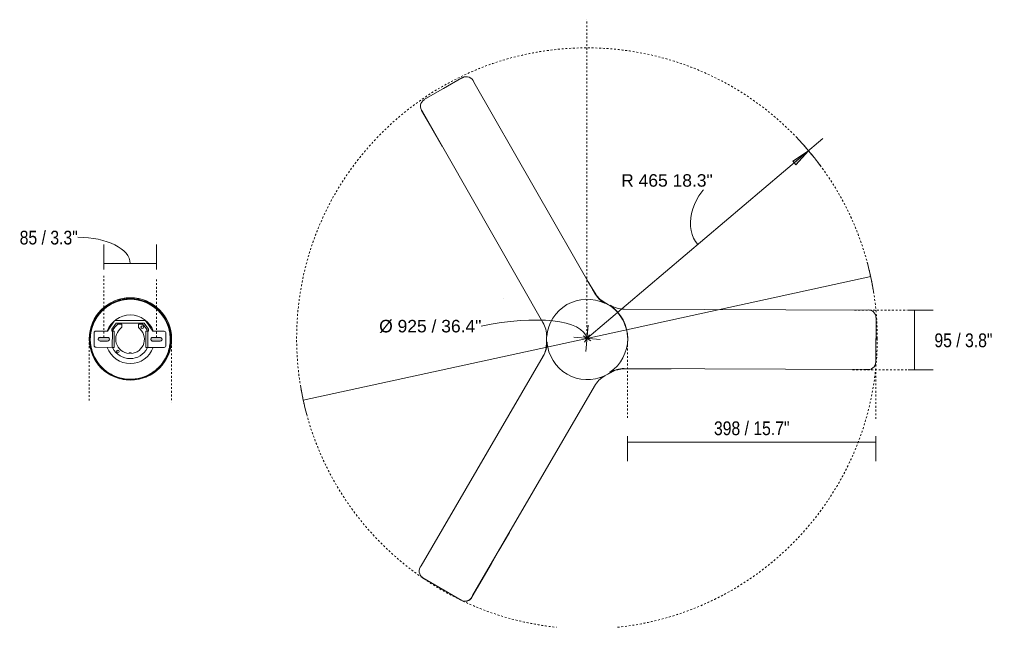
# Model space of a CAD drawing. Header units: millimetres. Extents: x 5811 to 10627, y -754 to 7105.
# Tile 7 of 7: x 9050 to 10627, y 6133 to 7105. Entities that reach past the tile are written whole.
import ezdxf

# ---------------------------------------------------------------- set-up
doc = ezdxf.new("R2010")
doc.units = ezdxf.units.MM
doc.linetypes.add('Dash', pattern=[6, 3, -3])
doc.linetypes.add('Punto', pattern=[4.7625, 0, -4.7625])
for name, color, linetype, lineweight in [('Aparatos eléctricos', 7, 'Continuous', 9), ('Cotas', 7, 'Continuous', 9), ('Cotas-10', 7, 'Continuous', 9), ('Elementos de detalle', 7, 'Continuous', 9), ('Lighthing Fixture Detail Wide Black', 7, 'Continuous', 20)]:
    doc.layers.add(name, color=color, linetype=linetype, lineweight=lineweight)
doc.layers.add('Lighthing Fixture Dim Grey Dash', color=7, linetype='Dash', lineweight=9, true_color=0xd2d2d2)
doc.layers.add('Ligthing Fixture ADD', color=7, linetype='Punto', lineweight=9, true_color=0xffffff)
doc.styles.add('Arial', font='arial.ttf', dxfattribs={"height": 20})
doc.styles.add('Arial Narrow', font='ARIALN.TTF', dxfattribs={"height": 22})
doc.dimstyles.new('Diameter_-_3mm_Arial', dxfattribs={"dimscale": 304.8, "dimtxt": 20.405188, "dimasz": 0, "dimexe": 0.07874, "dimexo": 0, "dimgap": 0.049213, "dimtad": 3, "dimjust": 3, "dimtih": 1, "dimtoh": 1, "dimdec": 0, "dimzin": 0, "dimdsep": 46, "dimtxsty": 'Arial', "dimblk1": 'NONE', "dimblk2": 'NONE', "dimsah": 1, "dimcen": 0.09, "dimadec": 0, "dimazin": 0, "dimtfac": 1, "dimtdec": 4, "dimtix": 1, "dimtmove": 0, "dimatfit": 2, "dimfxl": 1, "dimtvp": 1, "dimtolj": 1, "dimtzin": 0, "dimarcsym": 2})
doc.dimstyles.new('FARO_-_2_2mm_Arial_Narrow_mm_Inch_Horiz', dxfattribs={"dimscale": 304.8, "dimtxt": 22.515481, "dimasz": 0, "dimexe": 0.098425, "dimexo": 0.0625, "dimgap": 0.016404, "dimtad": 3, "dimtih": 1, "dimtoh": 1, "dimdec": 0, "dimzin": 0, "dimdsep": 46, "dimtxsty": 'Arial Narrow', "dimblk1": 'NONE', "dimblk2": 'NONE', "dimsah": 1, "dimcen": 0.09, "dimadec": 0, "dimazin": 0, "dimtfac": 1, "dimtdec": 4, "dimtix": 1, "dimtmove": 0, "dimatfit": 3, "dimfxl": 0.032808, "dimfxlon": 1, "dimtvp": 1, "dimtolj": 1, "dimtzin": 0, "dimarcsym": 2})
doc.dimstyles.new('FARO_-_2_2mm_Arial_Narrow_mm_Inch_Horiz_1', dxfattribs={"dimscale": 304.8, "dimtxt": 22.515481, "dimasz": 0, "dimexe": 0.098425, "dimexo": 0.0625, "dimgap": 0.016404, "dimtad": 3, "dimtih": 1, "dimtoh": 1, "dimdec": 0, "dimzin": 0, "dimdsep": 46, "dimtxsty": 'Arial Narrow', "dimblk1": 'NONE', "dimblk2": 'NONE', "dimsah": 1, "dimcen": 0.09, "dimadec": 0, "dimazin": 0, "dimtfac": 1, "dimtdec": 4, "dimtix": 1, "dimtmove": 2, "dimatfit": 3, "dimfxl": 0.032808, "dimfxlon": 1, "dimtvp": 1, "dimtolj": 1, "dimtzin": 0, "dimarcsym": 2})
doc.dimstyles.new('FARO_-_2_2mm_Arial_Narrow_mm_Inch_Right', dxfattribs={"dimscale": 304.8, "dimtxt": 22.515481, "dimasz": 0, "dimexe": 0.098425, "dimexo": 0.0625, "dimgap": 0.016404, "dimtad": 1, "dimdec": 0, "dimzin": 0, "dimdsep": 46, "dimtxsty": 'Arial Narrow', "dimblk1": 'NONE', "dimblk2": 'NONE', "dimsah": 1, "dimcen": 0.09, "dimadec": 0, "dimazin": 0, "dimtfac": 1, "dimtdec": 4, "dimtix": 1, "dimtmove": 1, "dimatfit": 3, "dimfxl": 0.032808, "dimfxlon": 1, "dimtvp": 1, "dimtolj": 1, "dimtzin": 0, "dimarcsym": 2})
doc.dimstyles.new('Radial_-_3mm_Arial', dxfattribs={"dimscale": 304.8, "dimtxt": 20.405188, "dimasz": 0.098425, "dimexe": 0.098425, "dimexo": 0, "dimgap": 0.057415, "dimtad": 3, "dimjust": 3, "dimtih": 1, "dimtoh": 1, "dimdec": 0, "dimzin": 0, "dimdsep": 46, "dimtxsty": 'Arial', "dimsah": 1, "dimcen": 0.09, "dimdle": 0.098425, "dimadec": 0, "dimazin": 0, "dimtfac": 1, "dimtdec": 4, "dimtix": 1, "dimtmove": 0, "dimatfit": 2, "dimfxl": 1, "dimtvp": 1, "dimtfill": 1, "dimtolj": 1, "dimtzin": 0, "dimarcsym": 2})

# ---------------------------------------------------------------- blocks, each defined once
blk = doc.blocks.new('34284WP - 34284WP KLIM S Black_light oak wood fan DC SMART-642360-Planta_PDF Fixing Holes')
at = {"color": 7, "lineweight": 9, "true_color": 0xeeeeee}
for p, q in [((14.9, 63.1), (14.2, 63.8)), ((38.5, 53.1), (34.3, 55.1)), ((-65.2, 8.7), (-64.8, 3.4)), ((-62, -19), (-62.5, -20.7)), ((47.3, -44.4), (49.6, -43.8)), ((23.5, -62.1), (30.7, -57.2))]:
    blk.add_line(p, q, dxfattribs=at)
for points in [[(-17, 63.2), (-16.5, 63.1), (-16, 63), (-15.5, 63)], [(-11.2, 63.8), (-10.8, 64), (-10.4, 64.3), (-10, 64.6)], [(-51.1, 40.9), (-50.6, 41.1), (-50.1, 41.3), (-49.6, 41.6)], [(-46.5, 45.2), (-46.3, 45.6), (-46.2, 46.1), (-46.1, 46.5)], [(48.6, 44), (48.1, 44.1), (47.7, 44.3), (47.3, 44.4)], [(-62.3, 20.2), (-62.2, 19.8), (-62.1, 19.4), (-62, 19.1)], [(62.3, 18.3), (62.7, 17.6), (63.3, 16.9), (63.9, 16.4)], [(-61.5, -22.6), (-61.4, -22.2), (-61.3, -21.9), (-61.2, -21.6)], [(64.1, -16.2), (63.4, -16.8), (62.7, -17.5), (62.2, -18.3)], [(-45.8, -47.7), (-45.9, -46.9), (-46.1, -46), (-46.5, -45.2)]]:
    blk.add_open_spline(points, degree=3, dxfattribs=at)
for points, knots in [([(28.8, 58.1), (28.6, 58.2), (27.8, 58.7), (26.7, 59.4), (25.6, 60.1), (25, 60.5), (24.7, 60.7), (24.5, 60.8)], [-0.93820063, -0.93820063, -0.93820063, -0.93820063, -0.92857143, -0.89285714, -0.875, -0.86607143, -0.85714286, -0.85714286, -0.85714286, -0.85714286]), ([(40.3, 51.8), (39.9, 52), (38, 52.9), (36.1, 53.9), (34.6, 54.8)], [0.91228424, 0.91228424, 0.91228424, 0.91228424, 0.925, 0.97950815, 0.97950815, 0.97950815, 0.97950815]), ([(50.2, 42.1), (50, 42.2), (49.6, 42.2), (49.2, 42.3), (48.9, 42.4)], [0.900756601, 0.900756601, 0.900756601, 0.900756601, 0.902777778, 0.906788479, 0.906788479, 0.906788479, 0.906788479]), ([(-61.5, 22.5), (-61.4, 22.3), (-61.3, 21.9), (-61.1, 21.5), (-61.1, 21.4)], [0.899585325, 0.899585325, 0.899585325, 0.899585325, 0.902777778, 0.90508777, 0.90508777, 0.90508777, 0.90508777]), ([(61.2, 24.2), (61.2, 24.1), (61, 23.3), (61, 22.4), (61.1, 21.7)], [-0.56651956, -0.56651956, -0.56651956, -0.56651956, -0.55555556, -0.46978545, -0.46978545, -0.46978545, -0.46978545]), ([(-64.9, 9.8), (-64.9, 9.1), (-64.7, 7.3), (-64.6, 5.4), (-64.6, 4.3)], [0.90197203, 0.90197203, 0.90197203, 0.90197203, 0.925, 0.96029175, 0.96029175, 0.96029175, 0.96029175]), ([(-64.6, -6.6), (-64.6, -6.7), (-64.6, -7.3), (-64.6, -8), (-64.7, -8.7), (-64.7, -9.3), (-64.8, -9.8), (-64.8, -10.4), (-64.9, -10.8), (-64.9, -11)], [-0.9005409, -0.9005409, -0.9005409, -0.9005409, -0.89285714, -0.875, -0.86607143, -0.85714286, -0.84821429, -0.83928571, -0.82886267, -0.82886267, -0.82886267, -0.82886267]), ([(61.1, -21.7), (61, -22.5), (61.1, -23.5), (61.3, -24.5), (61.4, -24.7)], [-0.5308309, -0.5308309, -0.5308309, -0.5308309, -0.4444444, -0.4097526, -0.4097526, -0.4097526, -0.4097526]), ([(-49.6, -41.6), (-50.1, -41.3), (-50.9, -40.9), (-51.8, -40.7), (-52.2, -40.6)], [-0.5099953, -0.5099953, -0.5099953, -0.5099953, -0.4444444, -0.3983188, -0.3983188, -0.3983188, -0.3983188]), ([(50.9, -42), (50.4, -42.1), (49.5, -42.3), (48.7, -42.5), (48.3, -42.5)], [0.875, 0.875, 0.875, 0.875, 0.88333333, 0.8904701, 0.8904701, 0.8904701, 0.8904701]), ([(-15.5, -63), (-16.2, -63), (-17.2, -63.2), (-18.1, -63.6), (-18.3, -63.7)], [-0.3076324, -0.3076324, -0.3076324, -0.3076324, -0.2222222, -0.191269, -0.191269, -0.191269, -0.191269]), ([(24, -61.4), (24.6, -60.9), (26.7, -59.5), (28.8, -58.2), (30.3, -57.3)], [0.9, 0.9, 0.9, 0.9, 0.925, 0.9785816, 0.9785816, 0.9785816, 0.9785816]), ([(35.9, -54), (36.2, -53.9), (37, -53.4), (38.3, -52.7), (39.4, -52.1), (40.1, -51.8), (40.6, -51.5), (41.1, -51.3), (41.8, -51), (42.4, -50.7), (42.9, -50.5), (43.1, -50.4)], [-0.9422237, -0.9422237, -0.9422237, -0.9422237, -0.9285714, -0.8928571, -0.875, -0.8660714, -0.8571429, -0.8482143, -0.8392857, -0.8214286, -0.8133837, -0.8133837, -0.8133837, -0.8133837]), ([(-8.7, -65.8), (-9, -65.4), (-9.8, -64.7), (-10.7, -64.1), (-11.3, -63.8)], [-0.6106859, -0.6106859, -0.6106859, -0.6106859, -0.5555556, -0.481184, -0.481184, -0.481184, -0.481184]), ([(10.6, -65.5), (11, -65), (11.6, -64.4), (12.2, -63.7), (12.4, -63.5)], [0.89444849, 0.89444849, 0.89444849, 0.89444849, 0.90277778, 0.90627392, 0.90627392, 0.90627392, 0.90627392]), ([(13.1, -65), (13.3, -64.8), (13.8, -64.2), (14.5, -63.6), (14.9, -63.1)], [0.8693557, 0.8693557, 0.8693557, 0.8693557, 0.875, 0.88943761, 0.88943761, 0.88943761, 0.88943761])]:
    blk.add_open_spline(points, degree=3, knots=knots, dxfattribs=at)
at = {"layer": 'Aparatos eléctricos', "color": 253, "true_color": 0xaaaaaa}
for p, q in [((-1.8, 21.5), (-1.8, 22.9)), ((1.2, 21.5), (-1.8, 21.5)), ((1.2, 23), (1.2, 21.5)), ((-57.8, -10.1), (-57.8, 9.9)), ((-54.8, 12.9), (-28.8, 13)), ((-28.8, 13), (-28.7, -13)), ((-25.7, 13), (-28.8, 13)), ((-27.8, 13), (-27.8, 14.3)), ((-25.7, -13), (-25.7, 13)), ((28.2, 13), (25.2, 13)), ((25.2, 13), (25.2, -13)), ((27.2, 14.3), (27.2, 13)), ((28.2, 13), (54.2, 13.1)), ((28.3, -13), (28.2, 13)), ((57.2, 10.1), (57.2, -9.9)), ((-36.7, -13), (-54.7, -13.1)), ((-48.4, -3.1), (-36.4, -3)), ((-25.7, -28.8), (-36.7, -13)), ((-28.7, -13), (-29.7, -13)), ((-29.7, -13), (-29.7, -16)), ((-28.7, -13), (-25.7, -13)), ((-27.7, -14.3), (-27.7, -13)), ((25.2, -13), (28.3, -13)), ((36.2, -13), (25.4, -28.5)), ((27.3, -13), (27.3, -14.3)), ((29.3, -13), (28.3, -13)), ((29.3, -16), (29.3, -13)), ((35.9, -3), (47.9, -2.9)), ((54.3, -12.9), (36.2, -13)), ((-29.7, -16), (-22.7, -26)), ((22.9, -30), (-23.2, -30)), ((-22.7, -26), (22.3, -26)), ((-13.7, -24), (-19.9, -24)), ((-13.7, -18.6), (-13.7, -24)), ((13.3, -24), (13.3, -18.6)), ((19.4, -24), (13.3, -24)), ((22.3, -26), (29.3, -16))]:
    blk.add_line(p, q, dxfattribs=at)
at = {"layer": 'Aparatos eléctricos', "color": 253, "true_color": 0xaaaaaa, "flags": 128}
for points in [[(0, -64), (-2.6, -63.9), (-5.1, -63.8), (-7.7, -63.5), (-10.2, -63.2), (-12.7, -62.7), (-15.2, -62.2), (-17.7, -61.5), (-20.1, -60.8), (-22.5, -59.9), (-24.9, -58.9), (-27.3, -57.9), (-29.6, -56.8), (-31.8, -55.5), (-34, -54.2), (-36.1, -52.8), (-38.2, -51.3), (-40.2, -49.8), (-42.2, -48.1), (-44.1, -46.4), (-45.9, -44.6), (-47.7, -42.7), (-49.3, -40.8), (-50.9, -38.8), (-52.4, -36.7), (-53.9, -34.6), (-55.2, -32.4), (-56.4, -30.2), (-57.6, -27.9), (-58.7, -25.6), (-59.7, -23.2), (-60.5, -20.8), (-61.3, -18.3), (-62, -15.9), (-62.6, -13.4), (-63.1, -10.9), (-63.5, -8.3), (-63.7, -5.8), (-63.9, -3.2), (-64, -0.7), (-64, 1.9), (-63.8, 4.4), (-63.6, 7), (-63.3, 9.5), (-62.9, 12), (-62.3, 14.5), (-61.7, 17), (-61, 19.5), (-60.1, 21.9), (-59.2, 24.3), (-58.2, 26.6), (-57.1, 28.9), (-55.9, 31.2), (-54.6, 33.4), (-53.2, 35.6), (-51.7, 37.7), (-50.2, 39.7), (-48.6, 41.7), (-46.9, 43.6), (-45.1, 45.4), (-43.2, 47.2), (-41.3, 48.9), (-39.3, 50.5), (-37.3, 52), (-35.2, 53.5), (-33, 54.8), (-30.8, 56.1), (-28.5, 57.3), (-26.2, 58.4), (-23.8, 59.4), (-21.4, 60.3), (-19, 61.1), (-16.6, 61.8), (-14.1, 62.4), (-11.6, 62.9), (-9, 63.4), (-6.5, 63.7), (-3.9, 63.9), (-1.4, 64), (0, 64)], [(0, 64), (2.6, 63.9), (5.1, 63.8), (7.7, 63.5), (10.2, 63.2), (12.7, 62.7), (15.2, 62.2), (17.7, 61.5), (20.1, 60.8), (22.5, 59.9), (24.9, 58.9), (27.3, 57.9), (29.6, 56.8), (31.8, 55.5), (34, 54.2), (36.1, 52.8), (38.2, 51.3), (40.2, 49.8), (42.2, 48.1), (44.1, 46.4), (45.9, 44.6), (47.7, 42.7), (49.3, 40.8), (50.9, 38.8), (52.4, 36.7), (53.9, 34.6), (55.2, 32.4), (56.4, 30.2), (57.6, 27.9), (58.7, 25.6), (59.7, 23.2), (60.5, 20.8), (61.3, 18.3), (62, 15.9), (62.6, 13.4), (63.1, 10.9), (63.5, 8.3), (63.7, 5.8), (63.9, 3.2), (64, 0.7), (64, -1.9), (63.8, -4.4), (63.6, -7), (63.3, -9.5), (62.9, -12), (62.3, -14.5), (61.7, -17), (61, -19.5), (60.1, -21.9), (59.2, -24.3), (58.2, -26.6), (57.1, -28.9), (55.9, -31.2), (54.6, -33.4), (53.2, -35.6), (51.7, -37.7), (50.2, -39.7), (48.6, -41.7), (46.9, -43.6), (45.1, -45.4), (43.2, -47.2), (41.3, -48.9), (39.3, -50.5), (37.3, -52), (35.2, -53.5), (33, -54.8), (30.8, -56.1), (28.5, -57.3), (26.2, -58.4), (23.8, -59.4), (21.4, -60.3), (19, -61.1), (16.6, -61.8), (14.1, -62.4), (11.6, -62.9), (9, -63.4), (6.5, -63.7), (3.9, -63.9), (1.4, -64), (0, -64)]]:
    blk.add_lwpolyline(points, dxfattribs=at)
at = {"layer": 'Aparatos eléctricos', "color": 253, "true_color": 0xaaaaaa}
for centre, radius, start, end in [((0, 0), 65, 90, 270), ((0, 0), 64, 90, 270), ((0, 0), 65, 270, 90), ((0, 0), 64, 270, 90), ((0, 0), 39, 90, 160.5975), ((0, 0), 39, 19.5504, 90), ((-0.3, 0), 31, 27.5693, 152.5821), ((-0.3, 0), 23, 93.8151, 234.1344), ((-19.8, 19.4), 2.02, 0.0757, 180.0757), ((-19.8, 19.4), 2.02, 180.0757, 0.0757), ((-0.3, 0), 23, 306.017, 86.3364), ((-54.8, 9.9), 3, 90.0757, 180.0757), ((-48.4, -0.1), 3, 165.0757, 270.0757), ((35.9, 0), 3, 165.0757, 270.0757), ((54.2, 10.1), 3, 0.0757, 90.0757), ((-54.8, -10.1), 3, 180.0757, 270.0757), ((0, 0), 39, 199.5501, 270), ((-36.4, 0), 3, 270.0757, 285.0757), ((-36.4, 0), 3, 326.9554, 330.0757), ((0.3, 0.4), 31.7, 207.8156, 230.5572), ((0, 0), 39, 270, 340.5978), ((-0.6, 0.3), 31.5, 309.5164, 332.4137), ((47.9, 0.1), 3, 270.0757, 285.0757), ((47.9, 0.1), 3, 326.9554, 330.0757), ((54.2, -9.9), 3, 270.0757, 0.0757), ((-23.3, -27), 3, 215.0677, 270.0757), ((19.2, -19.4), 2, 0.0757, 180.0757), ((19.2, -19.4), 2, 180.0757, 0.0757), ((22.9, -27.2), 2.8, 270.7451, 330.7451)]:
    blk.add_arc(centre, radius, start, end, dxfattribs=at)
blk = doc.blocks.new('34284WP - 34284WP KLIM S Black_light oak wood fan DC SMART-642360-Planta_PDF')
at = {"color": 254, "lineweight": 9, "true_color": 0xcccccc}
for p, q in [((-201.6, 417.6), (-261.8, 382.8)), ((-201.6, 417.6), (-201.6, 417.6)), ((-184.7, 413.5), (-184.8, 413.4)), ((-184.7, 413.5), (-121.6, 304.2)), ((-184.7, 413.5), (-184.7, 413.5)), ((-261.8, 382.8), (-261.8, 382.8)), ((-259.6, 383.8), (-259.9, 383.9)), ((-75.5, 35.9), (-69.6, 25.3)), ((125, 47.2), (134.5, 47.2)), ((462.5, 36.3), (462.6, 35.4)), ((462.6, 8.5), (462.6, 35.4)), ((462.6, 35.4), (462.6, 35.4)), ((462.6, 33.2), (462.6, 8.5)), ((61, -22.5), (61, -22.5)), ((47.2, -44.4), (48.6, -44.1)), ((56.1, -33.5), (55.6, -33.5)), ((55.6, -33.5), (56.1, -33.5)), ((-265.3, -366.4), (-231.9, -308.5)), ((-229.8, -401.3), (-200.4, -418.3)), ((-202.3, -417.2), (-229.8, -401.3)), ((-202.4, -417.1), (-202.3, -417.2)), ((-202.3, -417.2), (-200.4, -418.3)), ((-199.3, -418.7), (-200.4, -418.3)), ((-200.4, -418.3), (-200.4, -418.3))]:
    blk.add_line(p, q, dxfattribs=at)
at = {"color": 254, "lineweight": 9, "true_color": 0xcccccc, "flags": 128}
for points in [[(-259.9, 383.9), (-231.2, 400.5), (-202.5, 417.1)], [(-202.5, 417.1), (-202, 417.3), (-201.6, 417.6)], [(-124.5, 309.2), (-131.3, 320.9), (-141.3, 338.2), (-153.1, 358.8), (-167.9, 384.3), (-175.3, 397.2), (-184.7, 413.5)], [(-264.5, 380.6), (-264, 381.2), (-261.8, 382.8)], [(-261.8, 382.8), (-260.9, 383.4), (-259.9, 383.9)], [(125, 47.2), (77.4, 47.4), (53.8, 47.8), (45.5, 49.7), (34.3, 55.1)], [(462.6, 35.4), (462.6, 34.3), (462.6, 33.2)], [(-67.2, 19.6), (-65.6, 14.5), (-64.8, 3.4)], [(15.1, -70), (20.5, -64.2), (30.7, -57.2)], [(-1.1, -96.8), (2.5, -90.6), (14.4, -70.9)], [(-234.6, -313.3), (-248.7, -337.6), (-256.1, -350.5), (-265.2, -366.2)], [(-200.4, -418.3), (-201.4, -417.7), (-202.3, -417.2)]]:
    blk.add_lwpolyline(points, dxfattribs=at)
at = {"color": 254, "lineweight": 9, "true_color": 0xcccccc}
for start, end in [(174.3766, 183.8743), (143.2885, 148.263)]:
    blk.add_arc((69, -22.5), 8, start, end, dxfattribs=at)
for centre, major_axis, start_param, end_param in [((-261, 381.5), (-0.75, 1.3), 0.000127, 0.584862), ((-199.7, -417), (0.75, 1.3), 3.141721, 3.368007)]:
    blk.add_ellipse(centre, major_axis=major_axis, ratio=0.241919, start_param=start_param, end_param=end_param, dxfattribs=at)
for points in [[(-202.1, 417.3), (-202.2, 417.2), (-202.4, 417.1), (-202.5, 417.1)], [(-184.8, 413.4), (-184.8, 413.4), (-184.7, 413.4), (-184.7, 413.5)], [(-261.8, 382.8), (-262.9, 382.2), (-263.8, 381.4), (-264.6, 380.5)], [(-259.9, 383.9), (-260.5, 383.6), (-261, 383.2), (-261.5, 382.8)], [(462.6, 35.4), (462.6, 35.7), (462.6, 36), (462.6, 36.3)], [(462.6, 33.2), (462.6, 33.4), (462.6, 33.6), (462.6, 33.8)], [(61.1, -21.7), (61, -22.2), (61, -22.6), (61.1, -23)], [(62.6, -17.7), (62.5, -17.9), (62.4, -18.1), (62.2, -18.3)], [(49.5, -42.3), (49.1, -42.4), (48.7, -42.5), (48.3, -42.5)], [(41.6, -49.7), (42.3, -49.4), (43, -49.1), (43.7, -48.9)], [(-202.3, -417.2), (-202.1, -417.3), (-201.9, -417.4), (-201.7, -417.5)], [(-200.4, -418.3), (-200.2, -418.4), (-200, -418.5), (-199.7, -418.6)]]:
    blk.add_open_spline(points, degree=3, dxfattribs=at)
for points, knots in [([(-184.7, 413.5), (-185, 414), (-185.7, 415), (-186.9, 416.3), (-188.4, 417.4), (-190.1, 418.3), (-191.9, 419), (-193.8, 419.3), (-195.8, 419.4), (-198.5, 419), (-200.4, 418.3), (-201.6, 417.6)], [0, 0, 0, 0, 0.1, 0.2, 0.3, 0.4, 0.5, 0.6, 0.7, 0.8, 1, 1, 1, 1]), ([(28.8, 58.1), (28.6, 58.2), (28.3, 58.4), (27.9, 58.6), (27.8, 58.7)], [-0.93890179, -0.93890179, -0.93890179, -0.93890179, -0.92857143, -0.91878682, -0.91878682, -0.91878682, -0.91878682]), ([(124.9, 47.2), (121.7, 47.2), (115.5, 47.2), (106.1, 47.2), (96.7, 47.3), (88.1, 47.3), (80.4, 47.3), (74.6, 47.3), (69.9, 47.4), (66.4, 47.4), (62.8, 47.3), (59.4, 47.3), (55.9, 47.5), (51.3, 48.1), (45.7, 49.5), (39.8, 52), (36.1, 53.9), (34.6, 54.8)], [0, 0, 0, 0, 0.1, 0.2, 0.3, 0.4, 0.475, 0.55, 0.5875, 0.625, 0.6625, 0.7, 0.7375, 0.775, 0.85, 0.925, 0.9797147, 0.9797147, 0.9797147, 0.9797147]), ([(124.9, 47.2), (124.9, 47.2), (125, 47.2), (125, 47.2), (125.1, 47.2), (125.1, 47.2)], [0, 0, 0, 0, 0.125, 0.1875, 0.25, 0.25, 0.25, 0.25]), ([(-66.6, 18.3), (-66.2, 17.1), (-65.3, 13.6), (-64.8, 8.9), (-64.6, 5.4), (-64.6, 4.3)], [0.8095183, 0.8095183, 0.8095183, 0.8095183, 0.85, 0.925, 0.960858, 0.960858, 0.960858, 0.960858]), ([(1, -93.2), (2.2, -91.2), (3.9, -88.1), (6.3, -84.1), (8, -81.1), (9.8, -78), (11.5, -75), (13.4, -72), (16.2, -68.3), (20.2, -64.2), (25.3, -60.4), (28.8, -58.2), (30.3, -57.3)], [0.475, 0.475, 0.475, 0.475, 0.55, 0.5875, 0.625, 0.6625, 0.7, 0.7375, 0.775, 0.85, 0.925, 0.9787772, 0.9787772, 0.9787772, 0.9787772]), ([(35.9, -54), (36.1, -53.9), (37, -53.4), (38.3, -52.7), (39.4, -52.1), (40.1, -51.8), (40.4, -51.6), (40.6, -51.5)], [-0.94292078, -0.94292078, -0.94292078, -0.94292078, -0.92857143, -0.89285714, -0.875, -0.86607143, -0.85714286, -0.85714286, -0.85714286, -0.85714286]), ([(-267, -373.7), (-267, -373.8), (-267, -374), (-267, -374.1), (-267, -374.3)], [0.38904593, 0.38904593, 0.38904593, 0.38904593, 0.4, 0.41871081, 0.41871081, 0.41871081, 0.41871081])]:
    blk.add_open_spline(points, degree=3, knots=knots, dxfattribs=at)
blk = doc.blocks.new('DIMBLOCK7-Planta_PDF Fixing Holes')
at = {"layer": 'Cotas-10', "color": 251, "true_color": 0x5b5b5b}
for p, q in [((9184.6, 6715.1), (9184.6, 6745.1)), ((9269.2, 6715.1), (9269.2, 6745.1)), ((9184.6, 6715.1), (9269.2, 6715.1)), ((9184.6, 6715.1), (9184.6, 6705.1)), ((9269.2, 6715.1), (9269.2, 6705.1))]:
    blk.add_line(p, q, dxfattribs=at)
blk.add_ellipse((9143.2, 6715.1), major_axis=(83.7, 0), ratio=0.498264, start_param=0, end_param=1.570796, dxfattribs=at)
at = {"layer": 'Cotas-10', "color": 0, "insert": (9049.9, 6767.3), "char_height": 22, "width": 111.934, "attachment_point": 1, "line_spacing_factor": 0.974696, "style": 'Arial Narrow'}
blk.add_mtext('85 / 3.3"', dxfattribs=at)
blk = doc.blocks.new('_None')
blk = doc.blocks.new('DIMBLOCK8-Planta_PDF')
at = {"layer": 'Cotas-10', "color": 8, "true_color": 0x787878}
for p, q in [((9958.5, 6595), (10412.9, 6693.8)), ((9958.5, 6595), (9504.1, 6496.1)), ((9952.6, 6598.8), (9964.5, 6591.1)), ((9954.7, 6589), (9962.3, 6600.9))]:
    blk.add_line(p, q, dxfattribs=at)
for start, end in [(9.3152, 15.2296), (189.3152, 195.2296)]:
    blk.add_arc((9958.5, 6595), 465, start, end, dxfattribs=at)
blk.add_ellipse((9800.6, 6560.6), major_axis=(157.9, 34.4), ratio=0.340332, start_param=0, end_param=1.570796, dxfattribs=at)
at = {"layer": 'Cotas-10', "color": 0, "insert": (9625.7, 6624.6), "char_height": 20, "width": 195.89, "attachment_point": 1, "line_spacing_factor": 0.941778, "style": 'Arial'}
blk.add_mtext('Ø 925 / 36.4"', dxfattribs=at)
blk = doc.blocks.new('DIMBLOCK9-Planta_PDF')
at = {"layer": 'Cotas-10'}
blk.add_hatch(color=256, dxfattribs=at).paths.add_polyline_path([(10313.5, 6895.3), (10288, 6878.9), (10293.1, 6872.9)])
for p, q in [((9958.5, 6595), (10336.4, 6914.7)), ((10313.5, 6895.3), (10288, 6878.9)), ((10293.1, 6872.9), (10313.5, 6895.3)), ((10288, 6878.9), (10293.1, 6872.9)), ((9960.3, 6616.1), (9956.7, 6573.8)), ((9979.6, 6593.2), (9937.4, 6596.7))]:
    blk.add_line(p, q, dxfattribs=at)
blk.add_arc((9958.5, 6595), 465, 36.5364, 43.9295, dxfattribs=at)
blk.add_ellipse((10200.1, 6799.3), major_axis=(64.1, 54.2), ratio=0.752775, start_param=1.570796, end_param=3.141593, dxfattribs=at)
at = {"layer": 'Cotas-10', "color": 0, "insert": (10013.3, 6857.8), "char_height": 20, "width": 175.171, "attachment_point": 1, "line_spacing_factor": 0.941778, "style": 'Arial', "bg_fill": 3, "box_fill_scale": 1.25, "bg_fill_color": 256, "bg_fill_true_color": 13158600, "bg_fill_transparency": 0}
blk.add_mtext('R 465 18.3"', dxfattribs=at)
blk = doc.blocks.new('DIMBLOCK10-Planta_PDF')
at = {"layer": 'Cotas-10', "color": 251, "true_color": 0x5b5b5b}
for p, q in [((10483.2, 6640.1), (10473.2, 6640.1)), ((10483.2, 6544.6), (10483.2, 6640.1)), ((10483.2, 6640.1), (10513.2, 6640.1)), ((10483.2, 6544.6), (10473.2, 6544.6)), ((10483.2, 6544.6), (10513.2, 6544.6))]:
    blk.add_line(p, q, dxfattribs=at)
at = {"layer": 'Cotas-10', "color": 0, "insert": (10515, 6602.9), "char_height": 22, "width": 111.934, "attachment_point": 1, "line_spacing_factor": 0.974696, "style": 'Arial Narrow'}
blk.add_mtext('95 / 3.8"', dxfattribs=at)
blk = doc.blocks.new('DIMBLOCK11-Planta_PDF')
at = {"layer": 'Cotas-10', "color": 251, "true_color": 0x5b5b5b}
for p, q in [((10023.6, 6428.7), (10023.6, 6438.7)), ((10421.3, 6428.7), (10421.3, 6438.7)), ((10023.6, 6428.7), (10421.3, 6428.7)), ((10023.6, 6428.7), (10023.6, 6398.7)), ((10421.3, 6428.7), (10421.3, 6398.7))]:
    blk.add_line(p, q, dxfattribs=at)
at = {"layer": 'Cotas-10', "color": 0, "insert": (10161.9, 6462.1), "char_height": 22, "width": 145.386, "attachment_point": 1, "line_spacing_factor": 0.974696, "style": 'Arial Narrow'}
blk.add_mtext('398 / 15.7"', dxfattribs=at)

msp = doc.modelspace()

# ---------------------------------------------------------------- hatches: boundary and pattern name
at = {"layer": 'Elementos de detalle', "true_color": 0xc0c0c0}
h = msp.add_hatch(color=9, dxfattribs=at)
h.paths.add_polyline_path([(9275, 6590.5), (9275.7, 6590.6), (9276.4, 6590.8), (9277, 6591.2), (9277.4, 6591.8), (9277.8, 6592.4), (9277.9, 6593.1), (9277.9, 6593.9), (9277.8, 6594.5), (9277.4, 6595.2), (9277, 6595.7), (9276.4, 6596.1), (9275.7, 6596.4), (9274.7, 6596.5), (9262.2, 6596.4), (9261.2, 6595.9), (9260.8, 6595.6), (9260.4, 6595), (9260, 6593.9), (9260, 6593.5), (9260.1, 6592.7), (9260.4, 6592), (9260.8, 6591.4), (9261.5, 6590.9), (9262.2, 6590.6), (9263, 6590.5), (9274.7, 6590.5)])
h.paths.add_polyline_path([(9190.7, 6590.6), (9191.4, 6590.7), (9192.1, 6590.9), (9192.7, 6591.3), (9193.2, 6591.9), (9193.5, 6592.5), (9193.7, 6593.2), (9193.7, 6593.9), (9193.5, 6594.6), (9193.2, 6595.3), (9192.7, 6595.8), (9192.1, 6596.2), (9191.4, 6596.5), (9190.7, 6596.6), (9177.9, 6596.5), (9177.2, 6596.2), (9176.6, 6595.7), (9176.1, 6595.1), (9175.8, 6594.4), (9175.7, 6593.6), (9175.8, 6592.8), (9176.1, 6592.1), (9176.6, 6591.5), (9177.2, 6591), (9177.9, 6590.7), (9178.7, 6590.6), (9186.7, 6590.6)])

# ---------------------------------------------------------------- linework, layer by layer
at = {"layer": 'Lighthing Fixture Detail Wide Black'}
for p, q in [((9759.3, 7012.3), (9697.8, 6977.1)), ((9970.5, 6667.8), (9777.4, 7005.2)), ((9694.9, 6957.9), (9888, 6620.6)), ((10406.3, 6640.4), (10018.3, 6641.8)), ((10421.2, 6557.3), (10421.5, 6628.2)), ((9190.7, 6596.6), (9178.7, 6596.6)), ((9275, 6596.5), (9263, 6596.5)), ((9178.7, 6590.6), (9190.7, 6590.6)), ((9263, 6590.5), (9275, 6590.5)), ((9888.3, 6566.5), (9693, 6231)), ((10018, 6546.7), (10405.9, 6545.2)), ((9775.2, 6183.2), (9970.5, 6518.6)), ((9695.8, 6211.8), (9757.1, 6176.1))]:
    msp.add_line(p, q, dxfattribs=at)
for centre, radius, start, end in [((9765.5, 7001.5), 12.4, 16.8491, 119.7872), ((9704, 6966.3), 12.4, 119.7872, 222.7252), ((9227.2, 6594.1), 66, 0, 180), ((9958.8, 6592.6), 65, 64.2477, 175.3266), ((10010, 6690.4), 45.5, 209.7872, 239.6251), ((9958.7, 6593.6), 65, 0, 66.8617), ((9958.7, 6594.5), 65, 304.2477, 55.3266), ((10018.5, 6687.3), 45.5, 239.9492, 269.7872), ((10409, 6628.2), 12.4, 359.7872, 102.7252), ((9848.5, 6597.9), 45.5, 359.9492, 29.7872), ((9227.2, 6594.1), 66, 180, 0), ((9178.7, 6593.6), 3, 90, 269.8486), ((9190.7, 6593.6), 3, 269.8486, 90), ((9263, 6593.5), 3, 90, 270), ((9275, 6593.5), 3, 269.8486, 90), ((9958.7, 6593.6), 65, 176.231, 180), ((9958.7, 6593.6), 65, 180, 186.2522), ((9849, 6589.4), 45.5, 329.7872, 359.6251), ((9959.3, 6593.9), 65, 184.2477, 295.3266), ((10017.8, 6501.2), 45.5, 89.7872, 119.6251), ((10408.8, 6557.4), 12.4, 256.8491, 359.7872), ((10009.8, 6495.7), 45.5, 119.9492, 149.7872), ((9958.7, 6593.6), 65, 288.1216, 290.0639), ((9958.7, 6593.6), 65, 294.1554, 307.0682), ((9702.1, 6222.5), 12.4, 136.8491, 239.7872), ((9763.3, 6186.9), 12.4, 239.7872, 342.7252)]:
    msp.add_arc(centre, radius, start, end, dxfattribs=at)
at = {"layer": 'Lighthing Fixture Dim Grey Dash'}
for p, q in [((9958.5, 6595), (9958.5, 7105.1)), ((9184.6, 6596.6), (9184.6, 6695)), ((9269.2, 6596.5), (9269.2, 6692.1)), ((10387, 6640.1), (10472, 6640.1)), ((9161.2, 6594.3), (9161.2, 6492.8)), ((9293.2, 6595), (9293.2, 6492.8)), ((10421.3, 6595), (10421.3, 6465.6)), ((10023.6, 6590.6), (10023.6, 6465.6)), ((10383.9, 6544.6), (10472, 6544.6))]:
    msp.add_line(p, q, dxfattribs=at)
for start, end in [(0, 263.9448), (276.0552, 360)]:
    msp.add_arc((9958.5, 6595), 465, start, end, dxfattribs=at)
at = {"layer": 'Ligthing Fixture ADD'}
msp.add_line((9824.7, 6658.6), (9820.8, 6658.6), dxfattribs=at)

# ---------------------------------------------------------------- block references
at = {"layer": 'Aparatos eléctricos', "extrusion": (0, 0, -1), "rotation": 180}
msp.add_blockref('34284WP - 34284WP KLIM S Black_light oak wood fan DC SMART-642360-Planta_PDF', (-9958.7, 6593.6), dxfattribs=at)
at = {"layer": 'Aparatos eléctricos', "color": 253, "true_color": 0xaaaaaa, "extrusion": (0, 0, -1), "rotation": 180}
msp.add_blockref('34284WP - 34284WP KLIM S Black_light oak wood fan DC SMART-642360-Planta_PDF Fixing Holes', (-9227, 6593.6), dxfattribs=at)

# ---------------------------------------------------------------- dimensions: what is measured, and where the dimension line sits
at = {"layer": 'Cotas', "color": 251, "true_color": 0x5b5b5b}
dim = msp.add_linear_dim(base=(9269.2, 6715.1), p1=(9184.6, 6705.1), p2=(9269.2, 6705.1), dimstyle='FARO_-_2_2mm_Arial_Narrow_mm_Inch_Right', override={"dimpost": '<>', "dimfxl": 84.59808}, dxfattribs=at)
dim.commit()
dim.dimension.update_dxf_attribs({"geometry": 'DIMBLOCK7-Planta_PDF Fixing Holes', "text_midpoint": (9105.9, 6752.7), "dimtype": 160})
at = {"layer": 'Cotas', "color": 8, "true_color": 0x787878}
dim = msp.add_diameter_dim_2p(p1=(10412.9, 6693.8), p2=(9504.1, 6496.1), text='Ø 925 / 36.4"', dimstyle='Diameter_-_3mm_Arial', override={"dimpost": 'ø <>'}, dxfattribs=at)
dim.commit()
dim.dimension.update_dxf_attribs({"geometry": 'DIMBLOCK8-Planta_PDF', "text_midpoint": (9948.8, 6639.4)})
at = {"layer": 'Cotas', "color": 251, "true_color": 0x5b5b5b}
dim = msp.add_linear_dim(base=(10483.1834, 6640.0716), p1=(10473.1834, 6544.6428), p2=(10473.1834, 6640.0716), angle=90, dimstyle='FARO_-_2_2mm_Arial_Narrow_mm_Inch_Horiz_1', override={"dimtih": 1, "dimtoh": 1, "dimpost": '<>', "dimfxl": 95.428773}, dxfattribs=at)
dim.commit()
dim.dimension.update_dxf_attribs({"geometry": 'DIMBLOCK10-Planta_PDF', "text_midpoint": (10570.9788, 6588.2541), "dimtype": 160})
dim = msp.add_linear_dim(base=(10421.3, 6428.7), p1=(10023.6, 6438.7), p2=(10421.3, 6438.7), dimstyle='FARO_-_2_2mm_Arial_Narrow_mm_Inch_Horiz', override={"dimpost": '<>', "dimfxl": 397.657853}, dxfattribs=at)
dim.commit()
dim.dimension.update_dxf_attribs({"geometry": 'DIMBLOCK11-Planta_PDF', "text_midpoint": (10222.4, 6447.9)})

# ---------------------------------------------------------------- next in the draw order: dimensions: what is measured, and where the dimension line sits
at = {"layer": 'Cotas'}
dim = msp.add_radius_dim(center=(9958.5, 6595), mpoint=(10313.5, 6895.3), dimstyle='Radial_-_3mm_Arial', override={"dimpost": 'R<>'}, dxfattribs=at)
dim.commit()
dim.dimension.update_dxf_attribs({"geometry": 'DIMBLOCK9-Planta_PDF', "text_midpoint": (10070.9, 6798.8)})

doc.saveas('drawing.dxf')
